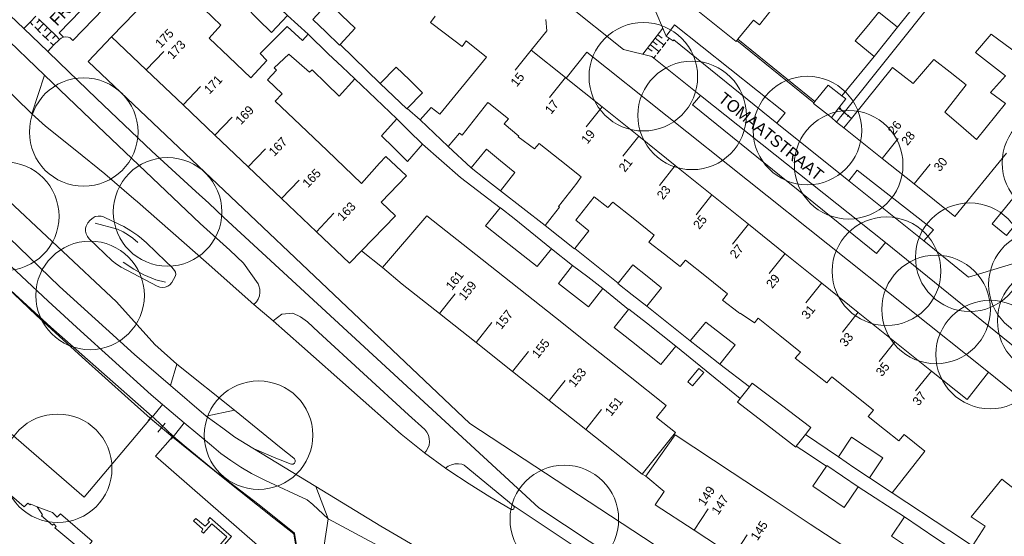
# Model space of a CAD drawing. Header units: metres. Extents: x 134994 to 136506, y 457393 to 459006.
# Tile 21 of 171: x 135301 to 135417, y 457731 to 457792. Entities that reach past the tile are written whole.
import ezdxf
from ezdxf.enums import TextEntityAlignment as Align

# ---------------------------------------------------------------- set-up
doc = ezdxf.new("R2010")
doc.units = ezdxf.units.M
for name, color, linetype, lineweight in [('B-WE-GR-BOOM-S', 250, 'Continuous', 13), ('B-WE-KG_BEBOUWING', 251, 'Continuous', 20), ('B-WE-KG_BEBOUWING TUSSENMUUR', 251, 'Continuous', 5), ('B-WE-KG_HUISNR', 251, 'Continuous', 5), ('B-WE-KG_ONDERGROND_REST', 251, 'Continuous', 5), ('B-WE-KG_STRAATNAAM', 251, 'Continuous', 5)]:
    doc.layers.add(name, color=color, linetype=linetype, lineweight=lineweight)
doc.styles.add('Styledgn000', font='dgn000.shx')

# ---------------------------------------------------------------- blocks, each defined once
blk = doc.blocks.new('SGR-BOOM_02')
blk.add_circle((0, 0), 6.4)

msp = doc.modelspace()

# ---------------------------------------------------------------- linework, layer by layer
at = {"layer": 'B-WE-KG_BEBOUWING', "flags": 128}
for points in [[(135317.57, 457795.95), (135312.03, 457790.19), (135316.12, 457786.3), (135320.46, 457782.17), (135324.21, 457778.6), (135328.14, 457774.86), (135332.06, 457771.12), (135336.18, 457767.21), (135340.09, 457763.48), (135341.51, 457764.96), (135345.49, 457769.1), (135343.82, 457770.68), (135346.78, 457773.79), (135344.35, 457776.1), (135343.61, 457775.28), (135341.48, 457772.91), (135337.44, 457776.77), (135333.51, 457780.51), (135331.31, 457782.61), (135332.13, 457783.47), (135330.41, 457785.11), (135331.49, 457786.25), (135331.21, 457786.53), (135332.92, 457788.16), (135335.38, 457786.03), (135335.67, 457786.32), (135337.36, 457784.66), (135338.85, 457783.2), (135340.7, 457785.24), (135339.2, 457786.65), (135337.55, 457788.21), (135335.19, 457790.5), (135334.52, 457789.78), (135332.75, 457791.41), (135329.55, 457788.22), (135330.32, 457787.41), (135328.43, 457785.36), (135325.84, 457787.82), (135323.52, 457790.03), (135324.93, 457791.57), (135322.95, 457793.47)], [(135389.89, 457793.48), (135388.39, 457791.63), (135387.68, 457792.18), (135385.86, 457789.91), (135385.74, 457789.75), (135385.65, 457789.65), (135379.55, 457794.54)], [(135413.52, 457730.16), (135410.85, 457731.92), (135404.03, 457736.4), (135407.89, 457741.32), (135405.44, 457743.28), (135404.84, 457742.54), (135403.15, 457743.87), (135401.22, 457745.4), (135401.83, 457746.16), (135399.43, 457748.07), (135396.91, 457750.09), (135396.33, 457749.4), (135394.52, 457750.8), (135392.61, 457752.28), (135393.23, 457753.02), (135390.78, 457754.98), (135388.23, 457757.02), (135387.8, 457756.48), (135386.12, 457757.62), (135386.07, 457757.55), (135385.88, 457757.7), (135384.03, 457759.14), (135384.63, 457759.9), (135382.14, 457761.89), (135379.67, 457763.86), (135379.07, 457763.11), (135377.2, 457764.57), (135375.36, 457765.99), (135375.97, 457766.82), (135373.5, 457768.79), (135371.1, 457770.71), (135370.53, 457770.06), (135368.91, 457771.33), (135366.74, 457768.57), (135368.29, 457767.33), (135366.63, 457765.22), (135366.6, 457765.19), (135364.85, 457766.57), (135363.13, 457767.93), (135363.98, 457769), (135364.84, 457770.09), (135364.71, 457770.2), (135366.86, 457772.94), (135367.39, 457773.67), (135364.86, 457775.7), (135362.44, 457777.63), (135361.89, 457776.97), (135359.97, 457778.4), (135360.03, 457778.47), (135358.32, 457779.93), (135358.82, 457780.53), (135356.5, 457782.38), (135356.39, 457782.47), (135353.36, 457778.59), (135353.03, 457778.85), (135351.71, 457777.26), (135348.39, 457780.41), (135349.69, 457781.88), (135350.71, 457781.08), (135356.23, 457787.79), (135353.84, 457789.71), (135353.34, 457789.07), (135351.24, 457790.68), (135349.64, 457791.9), (135350.19, 457792.63)], [(135363.2, 457792.26), (135363.35, 457790.9), (135361.5, 457788.62), (135365.53, 457785.38), (135365.6, 457785.33), (135369.85, 457781.92), (135374.16, 457778.46), (135378.48, 457775), (135382.79, 457771.54), (135387.11, 457768.08), (135391.42, 457764.61), (135395.73, 457761.15), (135400.05, 457757.69), (135404.36, 457754.23), (135408.68, 457750.77), (135412.86, 457747.42), (135415.39, 457750.63), (135421.76, 457745.51)], [(135417.52, 457776.49), (135411.43, 457769.01), (135406.63, 457772.84), (135402.87, 457775.85), (135398.35, 457779.46), (135399.23, 457780.55), (135404.09, 457786.58), (135406.5, 457784.68), (135408.95, 457787.52), (135410.89, 457786.01), (135412.76, 457784.54), (135410.26, 457781.31), (135412.12, 457779.7), (135413.98, 457778.1), (135417.38, 457782.32), (135415.63, 457783.64), (135417.38, 457785.58), (135413.85, 457788.36), (135415.7, 457790.51), (135418.85, 457788.2)], [(135379.95, 457749.49), (135381.27, 457751.07), (135381.84, 457750.61), (135380.52, 457749.02), (135379.95, 457749.49)], [(135418.58, 457719.16), (135416.55, 457720.51), (135415.43, 457718.82), (135412.85, 457720.53), (135408.24, 457723.57), (135403.62, 457726.62), (135399.01, 457729.67), (135394.39, 457732.71), (135389.78, 457735.76), (135385.17, 457738.81), (135378.46, 457743.23), (135375, 457738.37), (135377.18, 457736.58), (135376.12, 457735.01), (135380.69, 457731.99), (135385.31, 457728.96), (135389.93, 457725.92), (135394.55, 457722.88), (135399.17, 457719.84), (135403.79, 457716.8), (135408.41, 457713.76), (135413.03, 457710.72), (135417.65, 457707.68)], [(135418.62, 457736.71), (135416.98, 457738.02), (135413.33, 457733.59), (135415.01, 457732.48), (135413.59, 457730.27)], [(135300.25, 457736.05), (135301.74, 457734.75), (135302.18, 457735.19), (135302.42, 457734.98), (135302.51, 457735.09), (135303.27, 457734.75), (135303.88, 457733.83), (135303.76, 457733.7), (135305.07, 457732.58), (135305.23, 457732.76), (135305.52, 457732.43), (135305.36, 457732.28), (135308.16, 457729.93)]]:
    msp.add_lwpolyline(points, dxfattribs=at)
for points in [[(135331.23, 457794.18), (135332.77, 457792.72), (135330.88, 457790.72), (135329.33, 457792.26), (135327.77, 457793.8), (135329.6, 457795.72)], [(135339.18, 457792.73), (135337.61, 457794.25), (135335.76, 457792.25), (135337.29, 457790.78), (135338.9, 457789.21), (135338.97, 457789.28), (135340.75, 457791.21)], [(135401.08, 457791.41), (135399.69, 457789.71), (135401.93, 457787.86), (135403.3, 457789.6), (135404.67, 457791.35), (135402.46, 457793.11)], [(135347.13, 457785.12), (135345.58, 457786.62), (135343.7, 457784.7), (135345.26, 457783.2), (135346.83, 457781.69), (135346.87, 457781.73), (135348.68, 457783.61)], [(135397.76, 457781.84), (135396.87, 457780.69), (135396.17, 457781.24), (135394.76, 457782.34), (135394.81, 457782.4), (135394.94, 457782.56), (135396.48, 457784.48), (135398.1, 457783.24), (135398.56, 457782.9)], [(135347.04, 457779.16), (135348.69, 457777.55), (135346.93, 457775.51), (135345.26, 457777.15), (135343.86, 457778.53), (135345.64, 457780.53)], [(135357.89, 457775.57), (135359.56, 457774.2), (135357.89, 457772.04), (135356.11, 457773.41), (135354.4, 457774.74), (135356.23, 457776.95)], [(135367.93, 457743.89), (135374.59, 457738.61), (135378.49, 457743.51), (135376.27, 457745.28), (135377.41, 457746.7), (135372.95, 457750.24), (135368.64, 457753.66), (135364.34, 457757.08), (135360.03, 457760.5), (135355.72, 457763.92), (135349.2, 457769.09), (135343.98, 457763), (135346.3, 457761.02), (135350.68, 457757.55), (135354.99, 457754.14), (135359.3, 457750.72), (135363.61, 457747.31)], [(135359.47, 457768.75), (135363.88, 457765.2), (135362.2, 457763.12), (135357.79, 457766.58), (135356.12, 457767.9), (135357.83, 457770.01), (135357.87, 457770.04)], [(135375.16, 457761.95), (135376.84, 457760.59), (135375.13, 457758.41), (135373.39, 457759.77), (135371.7, 457761.09), (135371.74, 457761.13), (135373.48, 457763.31)], [(135368.15, 457761.88), (135369.94, 457760.52), (135368.26, 457758.35), (135366.48, 457759.72), (135364.7, 457761.09), (135366.36, 457763.24)], [(135375.06, 457752.91), (135376.79, 457751.54), (135378.53, 457753.72), (135376.8, 457755.09), (135375.07, 457756.46), (135373.02, 457758.09), (135372.98, 457758.04), (135371.29, 457755.91), (135373.33, 457754.28)], [(135383.8, 457755.21), (135382.06, 457756.54), (135380.24, 457754.33), (135382.04, 457752.91), (135383.73, 457751.58), (135385.53, 457753.88)], [(135392.74, 457741.9), (135392.67, 457741.81), (135389.24, 457744.46), (135385.8, 457747.1), (135386.13, 457747.53), (135387.21, 457748.92), (135387.55, 457749.36), (135390.99, 457746.73), (135394.44, 457744.1), (135393.82, 457743.3)], [(135401.08, 457741.75), (135402.92, 457740.53), (135401.35, 457738.18), (135399.53, 457739.41), (135397.7, 457740.64), (135399.25, 457742.97)], [(135398.19, 457738.36), (135400.04, 457737.1), (135398.38, 457734.66), (135396.53, 457735.92), (135394.69, 457737.18), (135396.3, 457739.56), (135396.35, 457739.62)], [(135407.35, 457732.31), (135409.2, 457731.08), (135411.99, 457729.21), (135411.97, 457729.17), (135411.21, 457728.03), (135408.41, 457729.9), (135407.68, 457728.81), (135405.83, 457730.05), (135403.97, 457731.29), (135405.49, 457733.56)]]:
    msp.add_lwpolyline(points, close=True, dxfattribs=at)
at = {"layer": 'B-WE-KG_BEBOUWING TUSSENMUUR'}
for p, q in [((135316.12, 457786.3), (135318.19, 457788.47)), ((135361.5, 457788.62), (135359.62, 457786.28)), ((135365.53, 457785.38), (135363.65, 457783.04)), ((135320.46, 457782.17), (135322.53, 457784.34)), ((135369.85, 457781.92), (135367.97, 457779.58)), ((135324.18, 457778.57), (135326.25, 457780.74)), ((135374.16, 457778.46), (135372.29, 457776.12)), ((135402.87, 457775.85), (135404.74, 457778.19)), ((135328.11, 457774.83), (135330.17, 457777)), ((135378.48, 457775), (135376.6, 457772.66)), ((135406.63, 457772.84), (135408.5, 457775.18)), ((135332.07, 457771.13), (135334.14, 457773.3)), ((135382.79, 457771.54), (135380.92, 457769.2)), ((135336.18, 457767.21), (135338.25, 457769.38)), ((135387.11, 457768.08), (135385.23, 457765.74)), ((135391.42, 457764.62), (135389.55, 457762.28)), ((135395.74, 457761.16), (135393.86, 457758.82)), ((135350.68, 457757.55), (135352.54, 457759.9)), ((135400.05, 457757.7), (135398.17, 457755.35)), ((135354.99, 457754.14), (135356.85, 457756.49)), ((135404.37, 457754.23), (135402.49, 457751.89)), ((135359.3, 457750.72), (135361.17, 457753.07)), ((135408.68, 457750.77), (135406.8, 457748.43)), ((135363.61, 457747.31), (135365.48, 457749.66)), ((135367.93, 457743.89), (135369.79, 457746.24)), ((135380.7, 457732), (135382.34, 457734.51)), ((135385.32, 457728.96), (135386.96, 457731.47))]:
    msp.add_line(p, q, dxfattribs=at)
at = {"layer": 'B-WE-KG_ONDERGROND_REST'}
for p, q in [((135317.33, 457800), (135307.47, 457789.78)), ((135398.38, 457781.29), (135413.33, 457800)), ((135404.67, 457791.35), (135408.77, 457796.48)), ((135375.88, 457793.88), (135377.41, 457790.29)), ((135332.77, 457792.72), (135335.19, 457790.5)), ((135304.51, 457788.47), (135301.68, 457791.18)), ((135302.75, 457791.59), (135302.42, 457791.91)), ((135303.67, 457790.68), (135302.98, 457791.36)), ((135303.56, 457792.19), (135303.21, 457791.83)), ((135304.03, 457791.73), (135303.33, 457791.02)), ((135304.49, 457791.28), (135304.14, 457790.92)), ((135377.02, 457791.21), (135374.64, 457788.15)), ((135304.11, 457785.68), (135298.99, 457790.61)), ((135304.6, 457789.77), (135303.91, 457790.45)), ((135304.95, 457790.82), (135304.25, 457790.11)), ((135305.42, 457790.37), (135305.07, 457790.01)), ((135305.84, 457790.66), (135306.35, 457790.17)), ((135376.11, 457790.04), (135377.15, 457789.23)), ((135376.41, 457790.42), (135376.92, 457790.02)), ((135377.74, 457789.99), (135377.52, 457789.71)), ((135294.2, 457789.28), (135302.63, 457781.12)), ((135305.18, 457789.2), (135304.83, 457789.54)), ((135343.7, 457784.7), (135338.97, 457789.28)), ((135375.22, 457788.89), (135375.74, 457788.49)), ((135375.52, 457789.28), (135376.55, 457788.47)), ((135375.81, 457789.66), (135376.33, 457789.25)), ((135377.37, 457789.52), (135376.92, 457788.95)), ((135385.74, 457789.75), (135394.81, 457782.4)), ((135385.86, 457789.91), (135394.94, 457782.56)), ((135376.18, 457787.99), (135375.96, 457787.71)), ((135376.77, 457788.75), (135376.33, 457788.18)), ((135304.12, 457785.67), (135302.63, 457781.12)), ((135304.12, 457785.67), (135304.11, 457785.68)), ((135340.7, 457785.24), (135345.64, 457780.53)), ((135381.46, 457783.28), (135403.24, 457765.92)), ((135302.63, 457781.12), (135304.24, 457779.65)), ((135346.87, 457781.73), (135348.39, 457780.41)), ((135396.87, 457780.69), (135397.49, 457780.15)), ((135397.82, 457781.62), (135397.99, 457781.81)), ((135397.9, 457781.71), (135398.85, 457780.88)), ((135398.21, 457781.1), (135398.54, 457781.48)), ((135398.38, 457781.29), (135399.23, 457780.55)), ((135398.77, 457780.78), (135398.93, 457780.97)), ((135390.46, 457780.02), (135398.95, 457773.21)), ((135351.71, 457777.26), (135354.4, 457774.74)), ((135391.77, 457773.06), (135392.13, 457772.77)), ((135407.76, 457766.12), (135398.95, 457773.21)), ((135357.89, 457772.04), (135363.13, 457767.93)), ((135312.12, 457763.78), (135309.39, 457766.37)), ((135316.14, 457765.88), (135318.44, 457763.71)), ((135343.98, 457763), (135341.51, 457764.96)), ((135366.36, 457763.24), (135363.88, 457765.2)), ((135366.63, 457765.22), (135371.74, 457761.13)), ((135328.82, 457758.62), (135331.1, 457756.69)), ((135375.13, 457758.41), (135380.24, 457754.33)), ((135378.53, 457753.72), (135386.13, 457747.53)), ((135319.73, 457751.58), (135318.98, 457749.08)), ((135326.52, 457746.17), (135319.73, 457751.58)), ((135383.73, 457751.58), (135387.21, 457748.92)), ((135323.2, 457745.45), (135318.98, 457749.08)), ((135316.86, 457745.38), (135318.03, 457746.84)), ((135318.03, 457746.84), (135320.58, 457744.66)), ((135323.2, 457745.45), (135326.52, 457746.17)), ((135316.36, 457744.94), (135316.81, 457745.47)), ((135316.62, 457745.17), (135316.59, 457745.21)), ((135316.59, 457745.21), (135319.26, 457742.98)), ((135316.83, 457745.41), (135316.62, 457745.17)), ((135316.62, 457745.17), (135319.21, 457743.02)), ((135316.86, 457745.38), (135316.83, 457745.41)), ((135317.06, 457745.21), (135316.86, 457745.38)), ((135319.29, 457743.11), (135317.06, 457745.21)), ((135317.48, 457743.56), (135318.37, 457744.63)), ((135320.58, 457744.66), (135319.35, 457743.05)), ((135319.04, 457742.72), (135319.48, 457743.25)), ((135319.29, 457743.11), (135319.21, 457743.02)), ((135319.21, 457743.02), (135319.26, 457742.98)), ((135319.35, 457743.05), (135319.29, 457743.11)), ((135393.82, 457743.3), (135397.7, 457740.64)), ((135393.39, 457741.47), (135392.74, 457741.9)), ((135396.3, 457739.56), (135393.39, 457741.47)), ((135348.92, 457741.12), (135351.39, 457739.32)), ((135375, 457738.37), (135374.59, 457738.61)), ((135401.35, 457738.18), (135404.03, 457736.4)), ((135336.09, 457737.15), (135337.55, 457733.35)), ((135405.49, 457733.56), (135400.04, 457737.1)), ((135362.38, 457734.65), (135377.39, 457724.74)), ((135337.55, 457733.35), (135347.17, 457728.2)), ((135333.53, 457731.59), (135333.71, 457730.36))]:
    msp.add_line(p, q, dxfattribs=at)
at = {"layer": 'B-WE-KG_ONDERGROND_REST', "flags": 128}
for points in [[(135301.68, 457791.18), (135296.76, 457795.91), (135292.52, 457800)], [(135314.85, 457800), (135305.84, 457790.66)], [(135365.58, 457794.14), (135372.36, 457788.7)], [(135301.68, 457791.18), (135302.42, 457791.92), (135303.1, 457792.65)], [(135305.49, 457790.3), (135303.44, 457792.31)], [(135377.41, 457790.29), (135378.4, 457791.62), (135391.44, 457781.24), (135390.46, 457780.02)], [(135305.9, 457789.89), (135305.49, 457790.3)], [(135305.9, 457789.89), (135306.09, 457790.05), (135306.35, 457790.17)], [(135306.35, 457790.17), (135306.63, 457790.21), (135306.91, 457790.17), (135307.17, 457790.06), (135307.29, 457789.97), (135307.47, 457789.78)], [(135426.73, 457701.71), (135424.58, 457698.37), (135354.25, 457744.6), (135309.26, 457787.28), (135312.03, 457790.19)], [(135377.76, 457790.04), (135377.41, 457790.29)], [(135378.23, 457789.71), (135377.76, 457790.04)], [(135304.51, 457788.47), (135305.18, 457789.2), (135305.88, 457789.87), (135305.9, 457789.89)], [(135390.46, 457780.02), (135378.31, 457789.83), (135378.23, 457789.71)], [(135362.38, 457734.65), (135325.27, 457768.87), (135323.48, 457770.58), (135321.95, 457771.96), (135316.78, 457776.71), (135310.25, 457782.92), (135305.84, 457787.15), (135304.51, 457788.47)], [(135415.39, 457750.63), (135368.04, 457788.39), (135365.6, 457785.33)], [(135375.96, 457787.69), (135375.7, 457787.89), (135372.36, 457788.7)], [(135381.46, 457783.28), (135375.96, 457787.69)], [(135401.93, 457787.86), (135398.1, 457783.24)], [(135304.12, 457785.67), (135309.6, 457780.45), (135322.47, 457768.19), (135325.98, 457765.03), (135327.58, 457763.51), (135329.32, 457761.05)], [(135391.77, 457773.06), (135380.51, 457782.17), (135381.46, 457783.28)], [(135397.76, 457781.84), (135398.38, 457781.29)], [(135281.55, 457780.99), (135291.07, 457771.85), (135298.87, 457764.34), (135304.57, 457759.02), (135308.39, 457755.51), (135312.1, 457752.12), (135316.72, 457747.98), (135318.03, 457746.84)], [(135397.49, 457780.15), (135397.95, 457780.76), (135398.38, 457781.29)], [(135304.24, 457779.65), (135307.76, 457776.87), (135311.23, 457774.02), (135314.65, 457771.1), (135315.08, 457770.73)], [(135398.35, 457779.46), (135397.49, 457780.15)], [(135348.69, 457777.55), (135353.16, 457773.6), (135357.83, 457770.01)], [(135293.83, 457775.82), (135292.43, 457773.9), (135293.13, 457773.18), (135293.97, 457772.26), (135305.89, 457760.76), (135307.16, 457759.62), (135311.34, 457755.81), (135314.74, 457752.74), (135318.98, 457749.08)], [(135319.73, 457751.58), (135317.12, 457753.91), (135312.6, 457758.92), (135298.66, 457771.98), (135293.84, 457775.81)], [(135398.95, 457773.21), (135399.9, 457774.47), (135408.89, 457767.42), (135407.76, 457766.12)], [(135392.13, 457772.77), (135402.2, 457764.62), (135403.24, 457765.92)], [(135417.51, 457766.78), (135420.78, 457770.82), (135419.11, 457772.17), (135415.84, 457768.14), (135417.51, 457766.78)], [(135315.08, 457770.73), (135323.2, 457763.61), (135328.82, 457758.62)], [(135316.62, 457745.17), (135308.82, 457735.88), (135270.49, 457769.11)], [(135316.14, 457765.88), (135315.57, 457766.42), (135315.11, 457766.78), (135314.31, 457767.33), (135313.47, 457767.82), (135312.24, 457768.43), (135311, 457769), (135310.8, 457769.05), (135310.45, 457769.06), (135310.11, 457769), (135309.85, 457768.85), (135309.52, 457768.57), (135309.25, 457768.24), (135309.05, 457767.87), (135308.98, 457767.61), (135308.97, 457767.27), (135309.04, 457766.94), (135309.18, 457766.64), (135309.39, 457766.37)], [(135291.63, 457768.36), (135292.57, 457767.46), (135297.84, 457762.39), (135303.16, 457757.37), (135308.55, 457752.42), (135313.98, 457747.52), (135316.59, 457745.21)], [(135316.83, 457745.41), (135304.87, 457755.93), (135300.18, 457760.27), (135291.69, 457768.42)], [(135315.11, 457765.94), (135314.55, 457766.44), (135314.04, 457766.81), (135313.4, 457767.19), (135312.73, 457767.49), (135310.12, 457768.22)], [(135403.24, 457765.92), (135422.04, 457750.71), (135423.73, 457747.64)], [(135407.76, 457766.12), (135413.05, 457761.85), (135418.62, 457763.55)], [(135312.12, 457763.78), (135312.63, 457763.38), (135313.18, 457763.04), (135317.39, 457760.78), (135317.71, 457760.66), (135318.04, 457760.62), (135318.37, 457760.67), (135318.68, 457760.79), (135318.9, 457760.93), (135319.13, 457761.23), (135319.54, 457761.94), (135319.59, 457762.18), (135319.55, 457762.43), (135319.44, 457762.65), (135319.15, 457763.03), (135318.44, 457763.71)], [(135318.4, 457761.27), (135317.27, 457761.52), (135315.83, 457762.11), (135314.64, 457762.81), (135313.41, 457763.62)], [(135328.82, 457758.62), (135329.1, 457758.92), (135329.31, 457759.26), (135329.45, 457759.64), (135329.52, 457760.04), (135329.5, 457760.45), (135329.4, 457760.84), (135329.32, 457761.05)], [(135372.98, 457758.04), (135369.94, 457760.52)], [(135331.1, 457756.69), (135332.09, 457757.49), (135333.38, 457757.62), (135334.3, 457757.18), (135335.12, 457756.59), (135336.43, 457755.36), (135347.03, 457745.62), (135348.96, 457743.88), (135349.21, 457743.56), (135349.38, 457743.21), (135349.48, 457742.82), (135349.5, 457742.43), (135349.45, 457742.03), (135349.31, 457741.66), (135349.1, 457741.32), (135348.92, 457741.12)], [(135348.92, 457741.12), (135346.17, 457743.31), (135334.44, 457753.72), (135331.1, 457756.69)], [(135326.52, 457746.17), (135332.04, 457741.67), (135333.51, 457740.51), (135333.6, 457740.42), (135333.67, 457740.26), (135333.66, 457740.07), (135333.58, 457739.91), (135333.43, 457739.8), (135333.26, 457739.77), (135333.08, 457739.81), (135332.02, 457740.25), (135331.41, 457740.5), (135328.84, 457741.61), (135328.67, 457741.67)], [(135328.67, 457741.67), (135326.58, 457742.99), (135325.13, 457744.02), (135323.2, 457745.45)], [(135337.55, 457733.35), (135335.76, 457735.05), (135335.09, 457735.57), (135330.18, 457737.87), (135329.8, 457738.05), (135328.52, 457738.7), (135327.28, 457739.42), (135326.08, 457740.21), (135324.93, 457741.06), (135323.83, 457741.98), (135320.58, 457744.66)], [(135319.21, 457743.02), (135317.2, 457740.72), (135329.24, 457730.25), (135322.16, 457721.91), (135323.91, 457720.36), (135324.57, 457719.79)], [(135319.26, 457742.98), (135325.19, 457738.18), (135331.17, 457733.43), (135333.53, 457731.59)], [(135333.71, 457730.36), (135333.78, 457730.44), (135333.61, 457731.67), (135329.43, 457734.98), (135324.46, 457738.8), (135322.18, 457740.71), (135320.6, 457741.99), (135319.35, 457743.05)], [(135328.67, 457741.67), (135336.09, 457737.15)], [(135359.37, 457734.93), (135353.59, 457739.68), (135353.32, 457739.77), (135352.91, 457739.84), (135352.5, 457739.82), (135352.1, 457739.73), (135351.72, 457739.56), (135351.39, 457739.32)], [(135351.39, 457739.32), (135351.78, 457739.05), (135354.17, 457737.46), (135356.61, 457735.93), (135359.09, 457734.47), (135359.18, 457734.44), (135359.32, 457734.46), (135359.44, 457734.54), (135359.49, 457734.68), (135359.46, 457734.83), (135359.37, 457734.93)], [(135336.09, 457737.15), (135343.79, 457732.47), (135349.62, 457729.06)], [(135303.27, 457734.75), (135305.07, 457734.08), (135305.64, 457733.54), (135306.02, 457733.94), (135309.73, 457730.71), (135309.43, 457730.3), (135309.83, 457729.94), (135310.7, 457728.38)], [(135432.89, 457685.43), (135426.75, 457688.42), (135388.71, 457713.31), (135377.74, 457722.63), (135359.37, 457734.93)], [(135321.69, 457733.09), (135321.97, 457733.38), (135323.06, 457732.47), (135323.59, 457733), (135323.39, 457733.16), (135323.62, 457733.48), (135326.15, 457731.27), (135324.22, 457729), (135325.1, 457728.27), (135324.83, 457727.99), (135323.7, 457728.97), (135325.63, 457731.23), (135323.86, 457732.74), (135322.88, 457731.66), (135322.64, 457731.86), (135322.81, 457732.14), (135321.69, 457733.09)], [(135337.55, 457733.35), (135337.11, 457730.25), (135335.85, 457728.65)]]:
    msp.add_lwpolyline(points, dxfattribs=at)

# ---------------------------------------------------------------- block references
at = {"layer": 'B-WE-GR-BOOM-S'}
for p in [(135374.71, 457785.49), (135380.46, 457780.93), (135308.75, 457778.97), (135394.05, 457779.14), (135398.91, 457775.1), (135423.4, 457775.32), (135299.45, 457769.03), (135318.63, 457769.55), (135413.18, 457764.2), (135403.37, 457762.55), (135421.81, 457761), (135309.5, 457759.69), (135409.21, 457758.04), (135422.84, 457756.71), (135415.59, 457752.72), (135329.36, 457743.21), (135305.68, 457739.3), (135365.4, 457733.27)]:
    msp.add_blockref('SGR-BOOM_02', p, dxfattribs=at)

# ---------------------------------------------------------------- texts
at = {"layer": 'B-WE-KG_HUISNR', "style": 'Styledgn000'}
for s, rotation, p in [('175', 46.4074, (135317.45, 457789.18)), ('173', 46.4158, (135318.85, 457787.85)), ('171', 46.4158, (135323.19, 457783.72)), ('169', 46.4158, (135326.9, 457780.12)), ('26', 51.3904, (135403.85, 457778.87)), ('167', 46.4158, (135330.83, 457776.39)), ('28', 51.3833, (135405.43, 457777.63)), ('30', 51.3833, (135409.25, 457774.55)), ('165', 46.4158, (135334.8, 457772.68)), ('163', 46.4158, (135338.9, 457768.76)), ('161', 51.6366, (135351.74, 457760.55)), ('159', 51.6276, (135353.25, 457759.35)), ('157', 51.6276, (135357.56, 457755.93)), ('155', 51.6276, (135361.88, 457752.52)), ('153', 51.6276, (135366.19, 457749.1)), ('151', 51.6276, (135370.5, 457745.69)), ('149', 56.7151, (135381.49, 457735.07)), ('147', 56.7151, (135383.1, 457734.02)), ('145', 56.7151, (135387.72, 457730.98))]:
    msp.add_text(s, height=1.054, rotation=rotation, dxfattribs=at).set_placement(p, align=Align.MIDDLE_LEFT)
for s, p in [('15', (135360.37, 457785.77)), ('17', (135364.41, 457782.54)), ('19', (135368.69, 457779.03)), ('21', (135373.11, 457775.71)), ('23', (135377.6, 457772.46)), ('25', (135381.88, 457768.96)), ('27', (135386.2, 457765.5)), ('29', (135390.48, 457761.99)), ('31', (135394.64, 457758.35)), ('33', (135399.13, 457755.1)), ('35', (135403.41, 457751.6)), ('37', (135407.73, 457748.15))]:
    msp.add_text(s, height=1.054, rotation=51.2611, dxfattribs=at).set_placement(p, align=Align.MIDDLE_RIGHT)
at = {"layer": 'B-WE-KG_STRAATNAAM', "style": 'Styledgn000'}
for s, rotation, p in [('FRAMBOOSSTRAAT', 46.0194, (135311.89, 457797.9)), ('TOMAATSTRAAT', 321.0097, (135389.32, 457777.9))]:
    msp.add_text(s, height=1.4, rotation=rotation, dxfattribs=at).set_placement(p, align=Align.CENTER)

doc.saveas('drawing.dxf')
